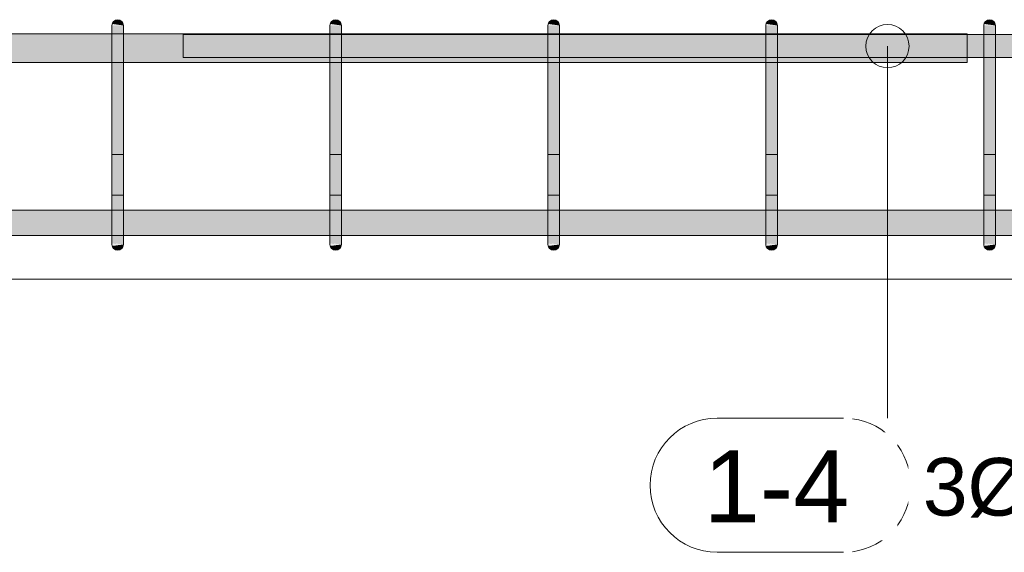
# Model space of a CAD drawing. Header units: millimetres. Extents: x 4307 to 42792, y 1610 to 10025.
# Tile 105 of 256: x 16823 to 17677, y 5383 to 5845. Entities that reach past the tile are written whole.
import ezdxf

# ---------------------------------------------------------------- set-up
doc = ezdxf.new("R2010")
doc.units = ezdxf.units.MM
for name, color, linetype, lineweight in [('S-BEAM', 12, 'Continuous', 9), ('S-RBAR', 171, 'Continuous', 5), ('S-RBAR-IDEN', 171, 'Continuous', 5)]:
    doc.layers.add(name, color=color, linetype=linetype, lineweight=lineweight)
doc.styles.add('Arial', font='arial.ttf', dxfattribs={"height": 50})
doc.styles.add('Arial_1', font='arial.ttf', dxfattribs={"height": 62.5})

# ---------------------------------------------------------------- blocks, each defined once
blk = doc.blocks.new('Popisek výztuže - _Typ_ množství_PRAVÝ-500031-V1')
at = {"layer": 'S-RBAR-IDEN'}
for p, q in [((6694.54, 8583.84), (6584.84, 8583.84)), ((6584.84, 8467.41), (6694.54, 8467.41))]:
    blk.add_line(p, q, dxfattribs=at)
for centre, start, end in [((6584.84, 8525.62), 90, 270), ((6694.54, 8525.62), 277.64339, 82.35661)]:
    blk.add_arc(centre, 58.22, start, end, dxfattribs=at)

msp = doc.modelspace()

# ---------------------------------------------------------------- hatches: boundary and pattern name
at = {"layer": 'S-RBAR'}
for points in [[(16913.2, 5840), (16913.03, 5841.29), (16912.53, 5842.5), (16911.74, 5843.54), (16910.7, 5844.33), (16909.5, 5844.83), (16908.2, 5845), (16906.91, 5844.83), (16905.7, 5844.33), (16904.67, 5843.54), (16903.87, 5842.5), (16903.38, 5841.29), (16913.03, 5840.02)], [(17102.29, 5840), (17102.12, 5841.29), (17101.62, 5842.5), (17100.82, 5843.54), (17099.79, 5844.33), (17098.58, 5844.83), (17097.29, 5845), (17095.99, 5844.83), (17094.79, 5844.33), (17093.75, 5843.54), (17092.96, 5842.5), (17092.46, 5841.29), (17102.12, 5840.02)], [(17291.37, 5840), (17291.2, 5841.29), (17290.7, 5842.5), (17289.9, 5843.54), (17288.87, 5844.33), (17287.66, 5844.83), (17285.92, 5844.94), (17285.07, 5844.83), (17283.87, 5844.33), (17282.83, 5843.54), (17282.04, 5842.5), (17281.54, 5841.29), (17291.2, 5840.02)], [(17480.45, 5840), (17480.28, 5841.29), (17479.78, 5842.5), (17478.98, 5843.54), (17477.95, 5844.33), (17476.74, 5844.83), (17475.45, 5845), (17474.15, 5844.83), (17472.95, 5844.33), (17471.91, 5843.54), (17471.12, 5842.5), (17470.62, 5841.29), (17480.28, 5840.02)], [(17669.53, 5840), (17669.36, 5841.29), (17668.86, 5842.5), (17668.06, 5843.54), (17667.03, 5844.33), (17665.82, 5844.83), (17664.53, 5845), (17663.23, 5844.83), (17662.03, 5844.33), (17660.99, 5843.54), (17660.2, 5842.5), (17659.7, 5841.29), (17669.36, 5840.02)], [(16913.2, 5815), (16913.2, 5840), (16903.2, 5840), (16903.2, 5815)], [(17102.29, 5815), (17102.29, 5840), (17092.29, 5840), (17092.29, 5815)], [(17285.92, 5815), (17291.37, 5815), (17291.37, 5840), (17281.37, 5840), (17281.37, 5815)], [(17480.45, 5815), (17480.45, 5840), (17470.45, 5840), (17470.45, 5815)], [(17669.53, 5815), (17669.53, 5840), (17659.53, 5840), (17659.53, 5815)], [(16913.2, 5675), (16913.2, 5815), (16903.2, 5815), (16903.2, 5675)], [(17102.29, 5675), (17102.29, 5815), (17092.29, 5815), (17092.29, 5675)], [(17285.92, 5675), (17291.37, 5675), (17291.37, 5815), (17281.37, 5815), (17281.37, 5675)], [(17480.45, 5675), (17480.45, 5815), (17470.45, 5815), (17470.45, 5675)], [(17669.53, 5675), (17669.53, 5815), (17659.53, 5815), (17659.53, 5675)], [(16908.2, 5645), (16909.5, 5645.17), (16910.7, 5645.67), (16911.74, 5646.46), (16912.53, 5647.5), (16913.03, 5648.71), (16913.03, 5649.98), (16903.38, 5648.71), (16903.87, 5647.5), (16904.67, 5646.46), (16905.7, 5645.67), (16906.91, 5645.17)], [(17097.29, 5645), (17098.58, 5645.17), (17099.79, 5645.67), (17100.82, 5646.46), (17101.62, 5647.5), (17102.12, 5648.71), (17102.12, 5649.98), (17092.46, 5648.71), (17092.96, 5647.5), (17093.75, 5646.46), (17094.79, 5645.67), (17095.99, 5645.17)], [(17286.37, 5645), (17287.66, 5645.17), (17288.87, 5645.67), (17289.9, 5646.46), (17290.7, 5647.5), (17291.2, 5648.71), (17291.2, 5649.98), (17281.54, 5648.71), (17282.04, 5647.5), (17282.83, 5646.46), (17283.87, 5645.67), (17285.92, 5645.06)], [(17475.45, 5645), (17476.74, 5645.17), (17477.95, 5645.67), (17478.98, 5646.46), (17479.78, 5647.5), (17480.28, 5648.71), (17480.28, 5649.98), (17470.62, 5648.71), (17471.12, 5647.5), (17471.91, 5646.46), (17472.95, 5645.67), (17474.15, 5645.17)], [(17664.53, 5645), (17665.82, 5645.17), (17667.03, 5645.67), (17668.06, 5646.46), (17668.86, 5647.5), (17669.36, 5648.71), (17669.36, 5649.98), (17659.7, 5648.71), (17660.2, 5647.5), (17660.99, 5646.46), (17662.03, 5645.67), (17663.23, 5645.17)]]:
    msp.add_hatch(color=7, dxfattribs=at).paths.add_polyline_path(points)
h = msp.add_hatch(color=7, dxfattribs=at)
h.paths.add_polyline_path([(17639.32, 5807.8), (17645, 5807.8), (17645, 5832.8), (17480.45, 5832.8), (17480.45, 5807.8), (17600.05, 5807.8)])
h.paths.add_polyline_path([(12385, 5807.8), (12548.61, 5807.8), (12548.61, 5832.8), (12385, 5832.8)])
h.paths.add_polyline_path([(14935, 5807.8), (14935, 5832.8), (14895, 5832.8), (14895, 5807.8), (14929.93, 5807.8)])
h.paths.add_polyline_path([(14995, 5807.8), (15035, 5807.8), (15035, 5832.8), (14995, 5832.8), (14995, 5815)])
h.paths.add_polyline_path([(17470.45, 5807.8), (17470.45, 5832.8), (17291.37, 5832.8), (17291.37, 5807.8), (17442.99, 5807.8)])
h.paths.add_polyline_path([(14945, 5807.8), (14985, 5807.8), (14985, 5832.8), (14945, 5832.8), (14945, 5815)])
h.paths.add_polyline_path([(12558.61, 5807.8), (12737.69, 5807.8), (12737.69, 5832.8), (12558.61, 5832.8), (12558.61, 5815)])
h.paths.add_polyline_path([(15045, 5807.8), (15085, 5807.8), (15085, 5832.8), (15045, 5832.8), (15045, 5815)])
h.paths.add_polyline_path([(14885, 5807.8), (14885, 5832.8), (14845, 5832.8), (14845, 5807.8), (14851.39, 5807.8)])
h.paths.add_polyline_path([(12747.69, 5807.8), (12926.77, 5807.8), (12926.77, 5832.8), (12747.69, 5832.8), (12747.69, 5815)])
h.paths.add_polyline_path([(14835, 5807.8), (14835, 5832.8), (14795, 5832.8), (14795, 5807.8), (14812.13, 5807.8)])
h.paths.add_polyline_path([(15095, 5807.8), (15135, 5807.8), (15135, 5832.8), (15095, 5832.8), (15095, 5815)])
h.paths.add_polyline_path([(17281.37, 5807.8), (17281.37, 5832.8), (17102.29, 5832.8), (17102.29, 5807.8), (17128.85, 5807.8)])
h.paths.add_polyline_path([(15145, 5807.8), (15185, 5807.8), (15185, 5832.8), (15145, 5832.8), (15145, 5815)])
h.paths.add_polyline_path([(17092.29, 5807.8), (17092.29, 5832.8), (16913.2, 5832.8), (16913.2, 5807.8), (17089.59, 5807.8)])
h.paths.add_polyline_path([(14785, 5807.8), (14785, 5832.8), (14745, 5832.8), (14745, 5807.8), (14772.86, 5807.8)])
h.paths.add_polyline_path([(15195, 5807.8), (15235, 5807.8), (15235, 5832.8), (15195, 5832.8), (15195, 5815)])
h.paths.add_polyline_path([(14735, 5807.8), (14735, 5832.8), (14695, 5832.8), (14695, 5807.8), (14733.59, 5807.8)])
h.paths.add_polyline_path([(12936.77, 5807.8), (13115.85, 5807.8), (13115.85, 5832.8), (12936.77, 5832.8), (12936.77, 5815)])
h.paths.add_polyline_path([(16903.2, 5807.8), (16903.2, 5832.8), (16743.2, 5832.8), (16743.2, 5807.8), (16893.25, 5807.8)])
h.paths.add_polyline_path([(15245, 5807.8), (15285, 5807.8), (15285, 5832.8), (15245, 5832.8), (15245, 5815)])
h.paths.add_polyline_path([(15295, 5807.8), (15335, 5807.8), (15335, 5832.8), (15295, 5832.8), (15295, 5815)])
h.paths.add_polyline_path([(14685, 5807.8), (14685, 5832.8), (14645, 5832.8), (14645, 5807.8), (14655.06, 5807.8)])
h.paths.add_polyline_path([(15345, 5807.8), (15385, 5807.8), (15385, 5832.8), (15345, 5832.8), (15345, 5815)])
h.paths.add_polyline_path([(13125.85, 5807.8), (13286.8, 5807.8), (13286.8, 5832.8), (13125.85, 5832.8), (13125.85, 5815)])
h.paths.add_polyline_path([(14635, 5807.8), (14635, 5832.8), (14545, 5832.8), (14545, 5807.8), (14615.8, 5807.8)])
h.paths.add_polyline_path([(13296.8, 5807.8), (13382.81, 5807.8), (13382.81, 5832.8), (13296.8, 5832.8), (13296.8, 5815)])
h.paths.add_polyline_path([(15395, 5807.8), (15485, 5807.8), (15485, 5832.8), (15395, 5832.8), (15395, 5815)])
h.paths.add_polyline_path([(16733.2, 5807.8), (16733.2, 5832.8), (16647.19, 5832.8), (16647.19, 5807.8), (16657.66, 5807.8)])
h.paths.add_polyline_path([(15495, 5807.8), (15581.02, 5807.8), (15581.02, 5832.8), (15495, 5832.8), (15495, 5815)])
h.paths.add_polyline_path([(16637.19, 5807.8), (16637.19, 5832.8), (16551.17, 5832.8), (16551.17, 5807.8), (16579.12, 5807.8)])
h.paths.add_polyline_path([(14535, 5807.8), (14535, 5832.8), (14448.98, 5832.8), (14448.98, 5807.8), (14458.73, 5807.8)])
h.paths.add_polyline_path([(13392.81, 5807.8), (13478.83, 5807.8), (13478.83, 5832.8), (13392.81, 5832.8), (13392.81, 5815)])
h.paths.add_polyline_path([(14438.98, 5807.8), (14438.98, 5832.8), (14352.97, 5832.8), (14352.97, 5807.8), (14380.2, 5807.8)])
h.paths.add_polyline_path([(15591.02, 5807.8), (15677.03, 5807.8), (15677.03, 5832.8), (15591.02, 5832.8), (15591.02, 5815)])
h.paths.add_polyline_path([(16541.17, 5807.8), (16541.17, 5832.8), (16455.16, 5832.8), (16455.16, 5807.8), (16500.59, 5807.8)])
h.paths.add_polyline_path([(14342.97, 5807.8), (14342.97, 5832.8), (14256.95, 5832.8), (14256.95, 5807.8), (14301.66, 5807.8)])
h.paths.add_polyline_path([(15687.03, 5807.8), (15773.05, 5807.8), (15773.05, 5832.8), (15687.03, 5832.8), (15687.03, 5815)])
h.paths.add_polyline_path([(13488.83, 5807.8), (13574.84, 5807.8), (13574.84, 5832.8), (13488.83, 5832.8), (13488.83, 5815)])
h.paths.add_polyline_path([(14246.95, 5807.8), (14246.95, 5832.8), (14160.94, 5832.8), (14160.94, 5807.8), (14223.13, 5807.8)])
h.paths.add_polyline_path([(15783.05, 5807.8), (15869.06, 5807.8), (15869.06, 5832.8), (15783.05, 5832.8), (15783.05, 5815)])
h.paths.add_polyline_path([(16445.16, 5807.8), (16445.16, 5832.8), (16359.14, 5832.8), (16359.14, 5807.8), (16422.06, 5807.8)])
h.paths.add_polyline_path([(14150.94, 5807.8), (14150.94, 5832.8), (14064.92, 5832.8), (14064.92, 5807.8), (14144.6, 5807.8)])
h.paths.add_polyline_path([(13584.84, 5807.8), (13670.86, 5807.8), (13670.86, 5832.8), (13584.84, 5832.8), (13584.84, 5815)])
h.paths.add_polyline_path([(15879.06, 5807.8), (15965.08, 5807.8), (15965.08, 5832.8), (15879.06, 5832.8), (15879.06, 5815)])
h.paths.add_polyline_path([(14054.92, 5807.8), (14054.92, 5832.8), (13968.91, 5832.8), (13968.91, 5807.8), (13987.53, 5807.8)])
h.paths.add_polyline_path([(16349.14, 5807.8), (16349.14, 5832.8), (16263.13, 5832.8), (16263.13, 5807.8), (16343.52, 5807.8)])
h.paths.add_polyline_path([(15975.08, 5807.8), (16061.09, 5807.8), (16061.09, 5832.8), (15975.08, 5832.8), (15975.08, 5815)])
h.paths.add_polyline_path([(13958.91, 5807.8), (13958.91, 5832.8), (13872.89, 5832.8), (13872.89, 5807.8), (13909, 5807.8)])
h.paths.add_polyline_path([(16071.09, 5807.8), (16157.11, 5807.8), (16157.11, 5832.8), (16071.09, 5832.8), (16071.09, 5815)])
h.paths.add_polyline_path([(13680.86, 5807.8), (13766.87, 5807.8), (13766.87, 5832.8), (13680.86, 5832.8), (13680.86, 5815)])
h.paths.add_polyline_path([(16253.13, 5807.8), (16253.13, 5832.8), (16167.11, 5832.8), (16167.11, 5807.8), (16186.46, 5807.8)])
h.paths.add_polyline_path([(13862.89, 5807.8), (13862.89, 5832.8), (13776.87, 5832.8), (13776.87, 5807.8), (13830.46, 5807.8)])
h = msp.add_hatch(color=7, dxfattribs=at)
h.paths.add_polyline_path([(17685, 5812.07), (17685, 5832.07), (17669.53, 5832.07), (17669.53, 5812.07), (17678.59, 5812.07)])
h.paths.add_polyline_path([(17645, 5812.07), (17659.53, 5812.07), (17659.53, 5832.07), (17645, 5832.07), (17645, 5815)])
h = msp.add_hatch(color=7, dxfattribs=at)
h.paths.add_polyline_path([(15495, 5657.64), (15581.02, 5657.92), (15581.02, 5679.64), (15495, 5679.64), (15495, 5657.92)])
h.paths.add_polyline_path([(20285, 5657.64), (20285, 5679.64), (20245, 5679.64), (20245, 5657.64), (20270.18, 5657.64)])
h.paths.add_polyline_path([(15479.66, 5657.64), (15485, 5657.92), (15485, 5679.64), (15395, 5679.64), (15395, 5657.64), (15401.13, 5657.64)])
h.paths.add_polyline_path([(19406.31, 5657.64), (19450.94, 5657.92), (19450.94, 5679.64), (19364.92, 5679.64), (19364.92, 5657.64), (19367.05, 5657.64)])
h.paths.add_polyline_path([(19354.92, 5657.64), (19354.92, 5679.64), (19268.91, 5679.64), (19268.91, 5657.64), (19327.78, 5657.64)])
h.paths.add_polyline_path([(15591.02, 5657.64), (15677.03, 5657.92), (15677.03, 5679.64), (15591.02, 5679.64), (15591.02, 5657.92)])
h.paths.add_polyline_path([(15095, 5657.64), (15135, 5657.92), (15135, 5679.64), (15095, 5679.64), (15095, 5657.92)])
h.paths.add_polyline_path([(20302.3, 5657.64), (20302.3, 5679.64), (20295, 5679.64), (20295, 5657.64)])
h.paths.add_polyline_path([(15687.03, 5657.64), (15773.05, 5657.92), (15773.05, 5679.64), (15687.03, 5679.64), (15687.03, 5657.92)])
h.paths.add_polyline_path([(19484.85, 5657.64), (19546.95, 5657.92), (19546.95, 5679.64), (19460.94, 5679.64), (19460.94, 5657.64)])
h.paths.add_polyline_path([(15783.05, 5657.64), (15869.06, 5657.92), (15869.06, 5679.64), (15783.05, 5679.64), (15783.05, 5657.92)])
h.paths.add_polyline_path([(15385, 5657.64), (15385, 5679.64), (15345, 5679.64), (15345, 5657.64), (15361.86, 5657.64)])
h.paths.add_polyline_path([(19258.91, 5657.64), (19258.91, 5679.64), (19172.89, 5679.64), (19172.89, 5657.64), (19249.25, 5657.64)])
h.paths.add_polyline_path([(20235, 5657.64), (20235, 5679.64), (20195, 5679.64), (20195, 5657.64), (20230.91, 5657.64)])
h.paths.add_polyline_path([(15879.06, 5657.64), (15965.08, 5657.92), (15965.08, 5679.64), (15879.06, 5679.64), (15879.06, 5657.92)])
h.paths.add_polyline_path([(15975.08, 5657.64), (16061.09, 5657.92), (16061.09, 5679.64), (15975.08, 5679.64), (15975.08, 5657.92)])
h.paths.add_polyline_path([(19556.95, 5657.64), (19642.97, 5657.92), (19642.97, 5679.64), (19556.95, 5679.64), (19556.95, 5657.92)])
h.paths.add_polyline_path([(19162.89, 5657.64), (19162.89, 5679.64), (19076.87, 5679.64), (19076.87, 5657.64), (19131.45, 5657.64)])
h.paths.add_polyline_path([(15145, 5657.64), (15185, 5657.92), (15185, 5679.64), (15145, 5679.64), (15145, 5657.92)])
h.paths.add_polyline_path([(16071.09, 5657.64), (16157.11, 5657.92), (16157.11, 5679.64), (16071.09, 5679.64), (16071.09, 5657.92)])
h.paths.add_polyline_path([(19066.87, 5657.64), (19066.87, 5679.64), (18980.86, 5679.64), (18980.86, 5657.64), (19052.91, 5657.64)])
h.paths.add_polyline_path([(16167.11, 5657.64), (16253.13, 5657.92), (16253.13, 5679.64), (16167.11, 5679.64), (16167.11, 5657.92)])
h.paths.add_polyline_path([(15085, 5657.64), (15085, 5679.64), (15045, 5679.64), (15045, 5657.64), (15047.73, 5657.64)])
h.paths.add_polyline_path([(20185, 5657.64), (20185, 5679.64), (20145, 5679.64), (20145, 5657.64), (20152.38, 5657.64)])
h.paths.add_polyline_path([(16263.13, 5657.64), (16349.14, 5657.92), (16349.14, 5679.64), (16263.13, 5679.64), (16263.13, 5657.92)])
h.paths.add_polyline_path([(15335, 5657.64), (15335, 5679.64), (15295, 5679.64), (15295, 5657.64), (15322.59, 5657.64)])
h.paths.add_polyline_path([(20135, 5657.64), (20135, 5679.64), (20095, 5679.64), (20095, 5657.64), (20113.11, 5657.64)])
h.paths.add_polyline_path([(16359.14, 5657.64), (16445.16, 5657.92), (16445.16, 5679.64), (16359.14, 5679.64), (16359.14, 5657.92)])
h.paths.add_polyline_path([(18970.86, 5657.64), (18970.86, 5679.64), (18884.84, 5679.64), (18884.84, 5657.64), (18935.12, 5657.64)])
h.paths.add_polyline_path([(19652.97, 5657.64), (19738.98, 5657.92), (19738.98, 5679.64), (19652.97, 5679.64), (19652.97, 5657.92)])
h.paths.add_polyline_path([(16455.16, 5657.64), (16541.17, 5657.92), (16541.17, 5679.64), (16455.16, 5679.64), (16455.16, 5657.92)])
h.paths.add_polyline_path([(18874.84, 5657.64), (18874.84, 5679.64), (18788.83, 5679.64), (18788.83, 5657.64), (18856.58, 5657.64)])
h.paths.add_polyline_path([(16551.17, 5657.64), (16637.19, 5657.92), (16637.19, 5679.64), (16551.17, 5679.64), (16551.17, 5657.92)])
h.paths.add_polyline_path([(20085, 5657.64), (20085, 5679.64), (20045, 5679.64), (20045, 5657.64), (20073.85, 5657.64)])
h.paths.add_polyline_path([(16647.19, 5657.64), (16733.2, 5657.92), (16733.2, 5679.64), (16647.19, 5679.64), (16647.19, 5657.92)])
h.paths.add_polyline_path([(15285, 5657.64), (15285, 5679.64), (15245, 5679.64), (15245, 5657.64), (15283.33, 5657.64)])
h.paths.add_polyline_path([(18778.83, 5657.64), (18778.83, 5679.64), (18692.81, 5679.64), (18692.81, 5657.64), (18778.05, 5657.64)])
h.paths.add_polyline_path([(16743.2, 5657.64), (16903.2, 5657.92), (16903.2, 5679.64), (16743.2, 5679.64), (16743.2, 5657.92)])
h.paths.add_polyline_path([(16913.2, 5657.64), (17092.29, 5657.92), (17092.29, 5679.64), (16913.2, 5679.64), (16913.2, 5657.92)])
h.paths.add_polyline_path([(20035, 5657.64), (20035, 5679.64), (19995, 5679.64), (19995, 5657.64), (20034.58, 5657.64)])
h.paths.add_polyline_path([(18682.81, 5657.64), (18682.81, 5679.64), (18596.8, 5679.64), (18596.8, 5657.64), (18660.25, 5657.64)])
h.paths.add_polyline_path([(17102.29, 5657.64), (17281.37, 5657.92), (17281.37, 5679.64), (17102.29, 5679.64), (17102.29, 5657.92)])
h.paths.add_polyline_path([(19748.98, 5657.64), (19835, 5657.92), (19835, 5679.64), (19748.98, 5679.64), (19748.98, 5657.92)])
h.paths.add_polyline_path([(18586.8, 5657.64), (18586.8, 5679.64), (18425.85, 5679.64), (18425.85, 5657.64), (18581.72, 5657.64)])
h.paths.add_polyline_path([(17291.37, 5657.64), (17470.45, 5657.92), (17470.45, 5679.64), (17291.37, 5679.64), (17291.37, 5657.92)])
h.paths.add_polyline_path([(19985, 5657.64), (19985, 5679.64), (19945, 5679.64), (19945, 5657.64), (19956.05, 5657.64)])
h.paths.add_polyline_path([(15195, 5657.64), (15235, 5657.92), (15235, 5679.64), (15195, 5679.64), (15195, 5657.92)])
h.paths.add_polyline_path([(17480.45, 5657.64), (17659.53, 5657.92), (17659.53, 5679.64), (17480.45, 5679.64), (17480.45, 5657.92)])
h.paths.add_polyline_path([(17669.53, 5657.64), (17848.61, 5657.92), (17848.61, 5679.64), (17669.53, 5679.64), (17669.53, 5657.92)])
h.paths.add_polyline_path([(19935, 5657.64), (19935, 5679.64), (19845, 5679.64), (19845, 5657.64), (19916.78, 5657.64)])
h.paths.add_polyline_path([(17858.61, 5657.64), (18037.69, 5657.92), (18037.69, 5679.64), (17858.61, 5679.64), (17858.61, 5657.92)])
h.paths.add_polyline_path([(18415.85, 5657.64), (18415.85, 5679.64), (18236.77, 5679.64), (18236.77, 5657.64), (18385.38, 5657.64)])
h.paths.add_polyline_path([(18047.69, 5657.64), (18226.77, 5657.92), (18226.77, 5679.64), (18047.69, 5679.64), (18047.69, 5657.92)])
h.paths.add_polyline_path([(15027.7, 5657.64), (15035, 5657.92), (15035, 5679.64), (15027.7, 5679.64), (15027.7, 5657.92)])
h = msp.add_hatch(color=7, dxfattribs=at)
h.paths.add_polyline_path([(16913.2, 5653.08), (16913.2, 5653.74), (16911.85, 5653.89), (16911, 5653.51)])
h.paths.add_polyline_path([(16907.71, 5655.53), (16906.03, 5657.49), (16903.2, 5657.92), (16903.2, 5656.75)])
h.paths.add_polyline_path([(16913.2, 5661.72), (16913.2, 5663.44), (16903.2, 5665.43), (16907.93, 5661.91)])
h.paths.add_polyline_path([(16903.2, 5674.03), (16913.2, 5674.24), (16913.2, 5675), (16903.2, 5675)])
h = msp.add_hatch(color=7, dxfattribs=at)
h.paths.add_polyline_path([(16913.2, 5650), (16913.2, 5653.08), (16911, 5653.51), (16911.85, 5653.89), (16913.2, 5653.74), (16913.2, 5661.72), (16908.67, 5661.99), (16903.2, 5665.43), (16903.2, 5658.15), (16906.18, 5657.32), (16907.71, 5655.53), (16903.2, 5656.75), (16903.38, 5650.99), (16905.29, 5650.85), (16909.5, 5650.4)])
h.paths.add_polyline_path([(16903.2, 5650), (16913.2, 5650), (16903.2, 5650.85)])
h.paths.add_polyline_path([(16913.2, 5663.44), (16913.2, 5674.24), (16911.18, 5674.03), (16903.2, 5674.03), (16903.2, 5665.43)])
h = msp.add_hatch(color=7, dxfattribs=at)
h.paths.add_polyline_path([(17102.29, 5653.08), (17102.29, 5653.74), (17100.93, 5653.89), (17100.08, 5653.51)])
h.paths.add_polyline_path([(17096.79, 5655.53), (17095.11, 5657.49), (17092.29, 5657.92), (17092.29, 5656.75)])
h.paths.add_polyline_path([(17102.29, 5661.72), (17102.29, 5663.44), (17092.29, 5665.43), (17097.01, 5661.91)])
h.paths.add_polyline_path([(17092.29, 5674.03), (17102.29, 5674.24), (17102.29, 5675), (17092.29, 5675)])
h = msp.add_hatch(color=7, dxfattribs=at)
h.paths.add_polyline_path([(17102.29, 5650), (17102.29, 5653.08), (17100.08, 5653.51), (17100.93, 5653.89), (17102.29, 5653.74), (17102.29, 5661.72), (17097.75, 5661.99), (17092.29, 5665.43), (17092.29, 5658.15), (17095.26, 5657.32), (17096.79, 5655.53), (17092.29, 5656.75), (17092.46, 5650.99), (17094.37, 5650.85), (17098.58, 5650.4)])
h.paths.add_polyline_path([(17092.29, 5650), (17102.29, 5650), (17092.29, 5650.85)])
h.paths.add_polyline_path([(17102.29, 5663.44), (17102.29, 5674.24), (17100.26, 5674.03), (17092.29, 5674.03), (17092.29, 5665.43)])
h = msp.add_hatch(color=7, dxfattribs=at)
h.paths.add_polyline_path([(17291.37, 5653.08), (17291.37, 5653.74), (17290.01, 5653.89), (17289.16, 5653.51)])
h.paths.add_polyline_path([(17285.88, 5655.53), (17284.19, 5657.49), (17281.37, 5657.92), (17281.37, 5656.75)])
h.paths.add_polyline_path([(17291.37, 5661.72), (17291.37, 5663.44), (17281.37, 5665.43), (17286.09, 5661.91)])
h.paths.add_polyline_path([(17285.92, 5674.03), (17291.37, 5674.24), (17291.37, 5675), (17281.37, 5675), (17281.37, 5674.03)])
h = msp.add_hatch(color=7, dxfattribs=at)
h.paths.add_polyline_path([(17291.37, 5650), (17291.37, 5653.08), (17289.16, 5653.51), (17290.01, 5653.89), (17291.37, 5653.74), (17291.37, 5661.72), (17285.92, 5661.91), (17285.92, 5662.57), (17281.37, 5665.43), (17281.37, 5658.15), (17284.34, 5657.32), (17285.88, 5655.53), (17281.37, 5656.75), (17281.54, 5650.99), (17285.92, 5650.59), (17287.66, 5650.4)])
h.paths.add_polyline_path([(17291.37, 5650), (17281.37, 5650.85), (17281.54, 5650), (17285.92, 5650)])
h.paths.add_polyline_path([(17291.37, 5663.44), (17291.37, 5674.24), (17289.34, 5674.03), (17281.37, 5674.03), (17281.37, 5665.43), (17285.92, 5664.53)])
h = msp.add_hatch(color=7, dxfattribs=at)
h.paths.add_polyline_path([(17480.45, 5653.08), (17480.45, 5653.74), (17479.09, 5653.89), (17478.25, 5653.51)])
h.paths.add_polyline_path([(17474.96, 5655.53), (17473.27, 5657.49), (17470.45, 5657.92), (17470.45, 5656.75)])
h.paths.add_polyline_path([(17480.45, 5661.72), (17480.45, 5663.44), (17470.45, 5665.43), (17475.17, 5661.91)])
h.paths.add_polyline_path([(17470.45, 5674.03), (17480.45, 5674.24), (17480.45, 5675), (17470.45, 5675)])
h = msp.add_hatch(color=7, dxfattribs=at)
h.paths.add_polyline_path([(17470.62, 5650), (17480.45, 5650), (17470.45, 5650.85), (17470.45, 5650)])
h.paths.add_polyline_path([(17480.45, 5650), (17480.45, 5653.08), (17478.25, 5653.51), (17479.09, 5653.89), (17480.45, 5653.74), (17480.45, 5661.72), (17475.92, 5661.99), (17470.45, 5665.43), (17470.45, 5658.15), (17473.42, 5657.32), (17474.96, 5655.53), (17470.45, 5656.75), (17470.62, 5650.99), (17472.53, 5650.85), (17476.74, 5650.4)])
h.paths.add_polyline_path([(17480.45, 5663.44), (17480.45, 5674.24), (17478.42, 5674.03), (17470.45, 5674.03), (17470.45, 5665.43)])
h = msp.add_hatch(color=7, dxfattribs=at)
h.paths.add_polyline_path([(17669.53, 5653.08), (17669.53, 5653.74), (17668.17, 5653.89), (17667.33, 5653.51)])
h.paths.add_polyline_path([(17664.04, 5655.53), (17662.36, 5657.49), (17659.53, 5657.92), (17659.53, 5656.75)])
h.paths.add_polyline_path([(17669.53, 5661.72), (17669.53, 5663.44), (17659.53, 5665.43), (17664.25, 5661.91)])
h.paths.add_polyline_path([(17659.53, 5674.03), (17669.53, 5674.24), (17669.53, 5675), (17659.53, 5675)])
h = msp.add_hatch(color=7, dxfattribs=at)
h.paths.add_polyline_path([(17669.53, 5650), (17669.53, 5653.08), (17667.33, 5653.51), (17668.17, 5653.89), (17669.53, 5653.74), (17669.53, 5661.72), (17665, 5661.99), (17659.53, 5665.43), (17659.53, 5658.15), (17662.5, 5657.32), (17664.04, 5655.53), (17659.53, 5656.75), (17659.7, 5650.99), (17661.62, 5650.85), (17665.82, 5650.4)])
h.paths.add_polyline_path([(17659.53, 5650), (17669.53, 5650), (17659.53, 5650.85)])
h.paths.add_polyline_path([(17669.53, 5663.44), (17669.53, 5674.24), (17667.5, 5674.03), (17659.53, 5674.03), (17659.53, 5665.43)])

# ---------------------------------------------------------------- linework, layer by layer
at = {"layer": 'S-BEAM'}
for p, q in [((20140, 5620), (15190, 5620)), ((15190, 5620), (20140, 5620))]:
    msp.add_line(p, q, dxfattribs=at)
at = {"layer": 'S-RBAR'}
for p, q in [((16903.2, 5815), (16903.2, 5840)), ((16903.2, 5815), (16903.2, 5840)), ((16913.2, 5815), (16913.2, 5840)), ((16913.2, 5815), (16913.2, 5840)), ((17092.29, 5815), (17092.29, 5840)), ((17092.29, 5815), (17092.29, 5840)), ((17102.29, 5815), (17102.29, 5840)), ((17102.29, 5815), (17102.29, 5840)), ((17281.37, 5815), (17281.37, 5840)), ((17281.37, 5815), (17281.37, 5840)), ((17291.37, 5815), (17291.37, 5840)), ((17291.37, 5815), (17291.37, 5840)), ((17470.45, 5815), (17470.45, 5840)), ((17470.45, 5815), (17470.45, 5840)), ((17480.45, 5815), (17480.45, 5840)), ((17480.45, 5815), (17480.45, 5840)), ((17659.53, 5815), (17659.53, 5840)), ((17659.53, 5815), (17659.53, 5840)), ((17669.53, 5815), (17669.53, 5840)), ((17669.53, 5815), (17669.53, 5840)), ((17645, 5832.8), (12385, 5832.8)), ((17645, 5832.8), (12385, 5832.8)), ((17645, 5832.8), (12385, 5832.8)), ((18365, 5832.07), (16965, 5832.07)), ((16965, 5832.07), (16965, 5812.07)), ((18365, 5832.07), (16965, 5832.07)), ((16965, 5832.07), (16965, 5812.07)), ((18365, 5832.07), (16965, 5832.07)), ((16965, 5832.07), (16965, 5812.07)), ((17645, 5832.8), (17645, 5807.8)), ((17645, 5832.8), (17645, 5807.8)), ((17645, 5832.8), (17645, 5807.8)), ((17645, 5807.8), (12385, 5807.8)), ((17645, 5807.8), (12385, 5807.8)), ((17645, 5807.8), (12385, 5807.8)), ((16903.2, 5675), (16903.2, 5815)), ((16903.2, 5815), (16903.2, 5675)), ((16913.2, 5675), (16913.2, 5815)), ((16913.2, 5815), (16913.2, 5675)), ((18365, 5812.07), (16965, 5812.07)), ((18365, 5812.07), (16965, 5812.07)), ((18365, 5812.07), (16965, 5812.07)), ((17092.29, 5675), (17092.29, 5815)), ((17092.29, 5815), (17092.29, 5675)), ((17102.29, 5675), (17102.29, 5815)), ((17102.29, 5815), (17102.29, 5675)), ((17281.37, 5675), (17281.37, 5815)), ((17281.37, 5815), (17281.37, 5675)), ((17291.37, 5675), (17291.37, 5815)), ((17291.37, 5815), (17291.37, 5675)), ((17470.45, 5675), (17470.45, 5815)), ((17470.45, 5815), (17470.45, 5675)), ((17480.45, 5675), (17480.45, 5815)), ((17480.45, 5815), (17480.45, 5675)), ((17659.53, 5675), (17659.53, 5815)), ((17659.53, 5815), (17659.53, 5675)), ((17669.53, 5675), (17669.53, 5815)), ((17669.53, 5815), (17669.53, 5675)), ((16903.2, 5728.03), (16903.2, 5692.68)), ((16903.2, 5728.03), (16913.2, 5728.03)), ((16913.2, 5728.03), (16913.2, 5692.68)), ((17092.29, 5728.03), (17092.29, 5692.68)), ((17092.29, 5728.03), (17102.29, 5728.03)), ((17102.29, 5728.03), (17102.29, 5692.68)), ((17281.37, 5728.03), (17281.37, 5692.68)), ((17281.37, 5728.03), (17291.37, 5728.03)), ((17291.37, 5728.03), (17291.37, 5692.68)), ((17470.45, 5728.03), (17470.45, 5692.68)), ((17470.45, 5728.03), (17480.45, 5728.03)), ((17480.45, 5728.03), (17480.45, 5692.68)), ((17659.53, 5728.03), (17659.53, 5692.68)), ((17659.53, 5728.03), (17669.53, 5728.03)), ((17669.53, 5728.03), (17669.53, 5692.68)), ((16903.2, 5650), (16903.2, 5692.68)), ((16913.2, 5692.68), (16903.2, 5692.68)), ((16903.2, 5657.32), (16903.2, 5692.68)), ((16913.2, 5650), (16913.2, 5692.68)), ((16913.2, 5657.32), (16913.2, 5692.68)), ((17092.29, 5650), (17092.29, 5692.68)), ((17102.29, 5692.68), (17092.29, 5692.68)), ((17092.29, 5657.32), (17092.29, 5692.68)), ((17102.29, 5650), (17102.29, 5692.68)), ((17102.29, 5657.32), (17102.29, 5692.68)), ((17281.37, 5650), (17281.37, 5692.68)), ((17291.37, 5692.68), (17281.37, 5692.68)), ((17281.37, 5657.32), (17281.37, 5692.68)), ((17291.37, 5650), (17291.37, 5692.68)), ((17291.37, 5657.32), (17291.37, 5692.68)), ((17470.45, 5650), (17470.45, 5692.68)), ((17480.45, 5692.68), (17470.45, 5692.68)), ((17470.45, 5657.32), (17470.45, 5692.68)), ((17480.45, 5650), (17480.45, 5692.68)), ((17480.45, 5657.32), (17480.45, 5692.68)), ((17659.53, 5650), (17659.53, 5692.68)), ((17669.53, 5692.68), (17659.53, 5692.68)), ((17659.53, 5657.32), (17659.53, 5692.68)), ((17669.53, 5650), (17669.53, 5692.68)), ((17669.53, 5657.32), (17669.53, 5692.68)), ((20302.3, 5679.64), (15027.7, 5679.64)), ((20302.3, 5679.64), (15027.7, 5679.64)), ((20302.3, 5679.64), (15027.7, 5679.64)), ((16903.2, 5650), (16903.2, 5675)), ((16903.2, 5657.32), (16903.2, 5675)), ((16913.2, 5650), (16913.2, 5675)), ((16913.2, 5650), (16913.2, 5675)), ((17092.29, 5650), (17092.29, 5675)), ((17092.29, 5657.32), (17092.29, 5675)), ((17102.29, 5650), (17102.29, 5675)), ((17102.29, 5650), (17102.29, 5675)), ((17281.37, 5650), (17281.37, 5675)), ((17281.37, 5657.32), (17281.37, 5675)), ((17291.37, 5650), (17291.37, 5675)), ((17291.37, 5650), (17291.37, 5675)), ((17470.45, 5650), (17470.45, 5675)), ((17470.45, 5657.32), (17470.45, 5675)), ((17480.45, 5650), (17480.45, 5675)), ((17480.45, 5650), (17480.45, 5675)), ((17659.53, 5650), (17659.53, 5675)), ((17659.53, 5657.32), (17659.53, 5675)), ((17669.53, 5650), (17669.53, 5675)), ((17669.53, 5650), (17669.53, 5675)), ((20302.3, 5657.64), (15027.7, 5657.64)), ((20302.3, 5657.64), (15027.7, 5657.64)), ((20302.3, 5657.64), (15027.7, 5657.64)), ((16903.2, 5650.85), (16903.2, 5657.32)), ((16903.2, 5650.85), (16903.2, 5657.32)), ((16913.2, 5650), (16913.2, 5657.32)), ((17092.29, 5650.85), (17092.29, 5657.32)), ((17092.29, 5650.85), (17092.29, 5657.32)), ((17102.29, 5650), (17102.29, 5657.32)), ((17281.37, 5650.85), (17281.37, 5657.32)), ((17281.37, 5650.85), (17281.37, 5657.32)), ((17291.37, 5650), (17291.37, 5657.32)), ((17470.45, 5650.85), (17470.45, 5657.32)), ((17470.45, 5650.85), (17470.45, 5657.32)), ((17480.45, 5650), (17480.45, 5657.32)), ((17659.53, 5650.85), (17659.53, 5657.32)), ((17659.53, 5650.85), (17659.53, 5657.32)), ((17669.53, 5650), (17669.53, 5657.32))]:
    msp.add_line(p, q, dxfattribs=at)
for centre, start, end in [((16908.2, 5840), 0, 180), ((16908.2, 5840), 0, 180), ((17097.29, 5840), 0, 180), ((17097.29, 5840), 0, 180), ((17286.37, 5840), 0, 180), ((17286.37, 5840), 0, 180), ((17475.45, 5840), 0, 180), ((17475.45, 5840), 0, 180), ((17664.53, 5840), 0, 180), ((17664.53, 5840), 0, 180), ((16908.2, 5650), 180, 360), ((16908.2, 5650), 180, 360), ((16908.2, 5650), 180, 360), ((17097.29, 5650), 180, 360), ((17097.29, 5650), 180, 360), ((17097.29, 5650), 180, 360), ((17286.37, 5650), 180, 360), ((17286.37, 5650), 180, 360), ((17286.37, 5650), 180, 360), ((17475.45, 5650), 180, 360), ((17475.45, 5650), 180, 360), ((17475.45, 5650), 180, 360), ((17664.53, 5650), 180, 360), ((17664.53, 5650), 180, 360), ((17664.53, 5650), 180, 360)]:
    msp.add_arc(centre, 5, start, end, dxfattribs=at)
at = {"layer": 'S-RBAR-IDEN'}
msp.add_line((17575.9, 5822.07), (17575.9, 5499.37), dxfattribs=at)
msp.add_circle((17575.9, 5822.07), 18.75, dxfattribs=at)

# ---------------------------------------------------------------- block references
msp.add_blockref('Popisek výztuže - _Typ_ množství_PRAVÝ-500031-V1', (10843.33, -3084.46), dxfattribs=at)

# ---------------------------------------------------------------- texts
at = {"layer": 'S-RBAR-IDEN', "insert": (17606.59, 5464.78), "char_height": 50, "width": 210.443, "attachment_point": 1, "style": 'Arial', "bg_fill": 3, "box_fill_scale": 1.25, "bg_fill_color": 256, "bg_fill_true_color": 13158600, "bg_fill_transparency": 0}
msp.add_mtext('3Ø20', dxfattribs=at)

# ---------------------------------------------------------------- next in the draw order: texts
at = {"layer": 'S-RBAR-IDEN', "insert": (17416.6, 5471.53), "char_height": 62.5, "width": 152.3206, "attachment_point": 1, "style": 'Arial_1', "bg_fill": 3, "box_fill_scale": 1.25, "bg_fill_color": 256, "bg_fill_true_color": 13158600, "bg_fill_transparency": 0}
msp.add_mtext('1-4', dxfattribs=at)

doc.saveas('drawing.dxf')
